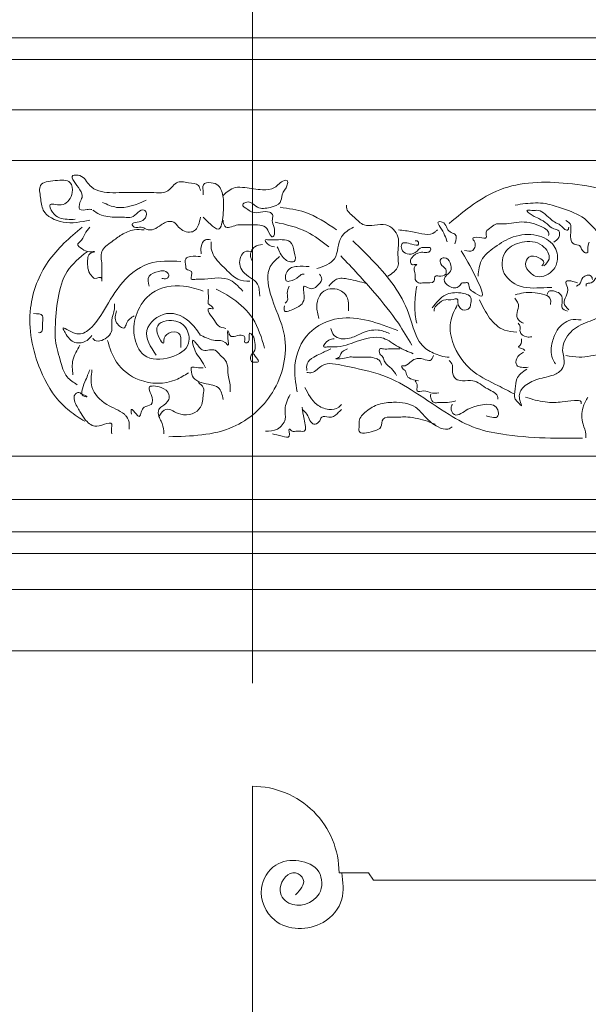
# Model space of a CAD drawing. Extents: x 0 to 286551, y -50 to 581131.
# Tile 182 of 207: x 270679 to 271465, y 560336 to 561700. Entities that reach past the tile are written whole.
import ezdxf

# ---------------------------------------------------------------- set-up
doc = ezdxf.new("R2010")
doc.units = 0
doc.header["$MEASUREMENT"] = 0
doc.layers.add('0.15 GRIJS', color=252, linetype='CONTINUOUS', lineweight=15)

msp = doc.modelspace()

# ---------------------------------------------------------------- linework, layer by layer
at = {"layer": '0.15 GRIJS'}
for points in [[(271000.5, 561727.9), (271000.5, 560781.1)], [(268371.5, 561675.2), (272336.5, 561675.2)], [(268356.5, 561645.2), (272336.5, 561645.2)], [(268346.5, 561575.2), (272336.5, 561575.2)], [(268196.5, 561505.2), (272336.5, 561505.2)], [(268276.1, 561095.6), (272336.5, 561095.6)], [(268276.1, 561035.6), (272336.5, 561035.6)], [(268243.8, 560990.8), (272336.5, 560990.8)], [(268226.5, 560960.7), (272336.5, 560960.7)], [(268226.5, 560910.7), (272336.5, 560910.7)], [(268216.5, 560825.7), (272336.5, 560825.7)]]:
    msp.add_lwpolyline(points, dxfattribs=at)
msp.add_lwpolyline([(271000.5, 560298.2), (271000.5, 560638.2, -0.414214), (271120.5, 560518.2), (271161.2, 560518.2), (271168.2, 560508.2), (271929, 560508.2), (271929, 560528.2), (272029, 560553.2), (272029, 560578.2), (272089, 560578.2, -1), (272584, 560578.2), (272644, 560578.2), (272644, 560553.2), (272744, 560528.2), (272744, 560508.2), (273504.8, 560508.2), (273511.8, 560518.2), (273552.5, 560518.2, -0.414214), (273672.5, 560638.2), (273672.5, 560298.2)], format="xyb", dxfattribs=at)
for points, knots in [([(270928.7, 561463.7), (270928, 561466.2), (270925.9, 561473.7), (270911, 561473.7), (270896.4, 561477.9), (270888.4, 561466.2), (270878.1, 561459), (270860.9, 561461.6), (270842, 561460.4), (270821.3, 561461), (270799.4, 561459.9), (270775, 561465), (270767.4, 561485.2), (270743.9, 561485.5), (270761.8, 561467.7), (270766.4, 561454.8), (270761, 561447.1), (270759.5, 561434.4), (270771.1, 561437.8), (270776.3, 561437.5), (270778.5, 561437.3)], [0, 0, 0, 0, 7.426924, 21.630443, 38.214259, 47.869753, 60.587604, 74.245017, 97.657394, 118.143657, 135.70294, 164.706245, 184.016688, 193.771942, 215.578491, 226.697048, 234.123972, 243.875487, 253.630741, 260.459303, 260.459303, 260.459303, 260.459303]), ([(270775.6, 561422.7), (270763.5, 561420.1), (270741, 561415.2), (270709.2, 561430.7), (270707.9, 561452.9), (270703.3, 561475), (270727.6, 561477.3), (270749.6, 561479.4), (270753.5, 561457.7), (270742, 561442.5), (270729.7, 561443.7), (270717.4, 561445.9), (270725.8, 561426.3), (270740.3, 561423.3), (270751.5, 561423.6), (270755.1, 561423.7)], [0, 0, 0, 0, 37.185044, 69.136825, 87.117892, 103.695293, 125.288591, 145.98239, 159.944672, 180.816534, 191.547256, 198.376106, 209.494738, 232.18322, 242.913941, 242.913941, 242.913941, 242.913941]), ([(270932.6, 561426.6), (270935.6, 561423.5), (270941.3, 561417.6), (270957.1, 561403.7), (270960.6, 561433.9), (270961.4, 561450.6), (270956.3, 561470.6), (270943.8, 561475.4), (270929.6, 561473.5), (270932.8, 561463.2), (270932.6, 561458.8), (270932.6, 561457.8)], [0, 0, 0, 0, 13.793369, 26.511116, 47.174944, 71.553636, 89.482479, 99.988667, 111.111012, 121.837737, 124.763172, 124.763172, 124.763172, 124.763172]), ([(270959.9, 561456.8), (270965.1, 561461.4), (270973.9, 561469.2), (270994.2, 561467.3), (271011.3, 561463.9), (271032.8, 561465.1), (271039.3, 561476.8), (271050.3, 561478.2), (271048.1, 561466.7), (271040.9, 561460.3), (271040.6, 561444.1), (271024.3, 561439.8), (271008.5, 561436.8), (271000, 561447.7), (270991.9, 561448), (270984.2, 561443.1), (270994.4, 561437.4), (271001.2, 561432.1), (271012.5, 561433.3), (271021.8, 561435.4), (271029.7, 561430.5), (271028.1, 561424.6), (271027.9, 561417.7), (271031.7, 561412.2), (271031, 561406.4), (271031.6, 561402.7), (271028.3, 561397.5), (271023, 561405.4), (271020.5, 561414.2), (271003, 561416.9), (270990.8, 561415.4), (270976.2, 561416.4), (270965.1, 561408), (270959.7, 561418.2), (270959.9, 561421.7), (270959.9, 561422.7)], [0, 0, 0, 0, 19.750479, 33.407891, 57.970855, 74.810722, 91.592169, 95.494328, 101.345198, 116.610016, 127.728573, 142.99685, 160.556421, 172.462736, 179.291298, 184.168287, 193.823781, 201.687799, 212.41852, 225.100464, 229.977222, 236.803303, 240.703948, 250.884998, 254.785643, 257.711078, 262.587453, 266.725328, 279.441131, 290.563476, 313.975854, 317.878012, 334.718163, 342.580561, 345.505997, 345.505997, 345.505997, 345.505997]), ([(271717.4, 561454.7), (271713.3, 561454.5), (271704.7, 561454.1), (271696.1, 561443), (271686.2, 561426.8), (271659.2, 561427.7), (271611.2, 561425.2), (271536.6, 561454), (271443.1, 561477.3), (271341.9, 561475.2), (271294.9, 561436.3), (271272.7, 561417.9)], [0, 0, 0, 0, 11.542918, 24.779048, 39.501429, 65.995542, 96.08537, 187.875314, 296.082834, 390.097909, 474.469119, 474.469119, 474.469119, 474.469119]), ([(270793.1, 561447.1), (270799.6, 561444.2), (270819.2, 561435.3), (270839.8, 561444.1), (270853.6, 561450)], [0, 0, 0, 0, 20.670153, 62.786571, 62.786571, 62.786571, 62.786571]), ([(271188.2, 561344.7), (271194.1, 561348.7), (271205.1, 561356.2), (271199.9, 561377.9), (271206.6, 561399.4), (271184.4, 561423), (271157, 561409.5), (271142.1, 561427), (271130.3, 561435.3), (271130.6, 561442.2), (271130.6, 561443.2)], [0, 0, 0, 0, 19.310581, 35.887982, 60.266673, 83.715195, 113.956422, 131.322578, 148.687041, 151.612476, 151.612476, 151.612476, 151.612476]), ([(271494.7, 561391.9), (271489.2, 561396.3), (271476.9, 561406.4), (271459.9, 561428.3), (271432.5, 561437.7), (271405.5, 561447.2), (271382.9, 561446.2), (271369, 561444.1), (271364.3, 561443.3)], [0, 0, 0, 0, 21.320193, 47.792728, 80.995352, 105.334344, 133.41826, 147.602672, 147.602672, 147.602672, 147.602672]), ([(270779.5, 561436.4), (270782.6, 561434.2), (270792.4, 561427.6), (270806, 561426.6), (270817.5, 561426.6), (270824.3, 561426.9), (270836.9, 561423.8), (270846.2, 561441.1), (270855.9, 561432), (270851.1, 561421.8), (270843.1, 561420), (270831.8, 561418.4), (270838.4, 561410.2), (270846.4, 561414.9), (270854.3, 561408.5), (270865.1, 561409), (270873.1, 561415.3), (270881.3, 561420.8), (270892.4, 561421.6), (270899.6, 561409.7), (270912.1, 561403.7), (270922.8, 561408.7), (270926.5, 561416.9), (270927.9, 561423), (270928.7, 561426.6)], [0, 0, 0, 0, 11.375309, 35.110682, 39.012841, 45.841403, 55.596657, 75.682238, 79.820113, 90.001267, 100.507455, 107.936544, 112.81292, 122.568173, 129.996998, 140.727719, 152.103028, 159.967295, 170.698017, 180.35317, 199.192859, 205.736321, 213.599031, 224.717588, 224.717588, 224.717588, 224.717588]), ([(271117, 561409.1), (271102.9, 561418.6), (271079, 561434.8), (271050.6, 561438.7), (271038.9, 561440.3)], [0, 0, 0, 0, 50.213655, 85.032385, 85.032385, 85.032385, 85.032385]), ([(271417.8, 561391.9), (271420.4, 561393.7), (271425.6, 561397.3), (271426.7, 561409.1), (271415.6, 561410.1), (271408.4, 561418), (271397.6, 561424.8), (271389, 561427.8), (271376.2, 561437.4), (271388.9, 561435.4), (271400.6, 561437.9), (271411.2, 561424.7), (271421.3, 561418.4), (271427.9, 561415.4), (271430.8, 561410.9), (271437.1, 561407), (271438.1, 561410.8), (271438.5, 561412.6)], [0, 0, 0, 0, 9.454476, 18.811981, 26.013381, 37.515899, 51.05363, 61.51921, 71.457826, 78.144486, 87.505984, 110.51102, 119.228414, 124.618628, 131.236795, 136.328982, 140.813127, 140.813127, 140.813127, 140.813127]), ([(271106.3, 561385.6), (271096.5, 561393.2), (271074.5, 561410.2), (271047.3, 561416.4), (271032.1, 561419.8)], [0, 0, 0, 0, 36.522353, 82.494809, 82.494809, 82.494809, 82.494809]), ([(271270.1, 561392.5), (271268, 561398.6), (271265.3, 561406.7), (271254.7, 561420.9), (271269.7, 561420.2), (271269, 561405.6), (271284.8, 561403.9), (271282.4, 561395.2), (271280.9, 561389.5)], [0, 0, 0, 0, 22.682931, 30.109676, 35.962771, 53.327233, 60.756058, 74.408023, 74.408023, 74.408023, 74.408023]), ([(271294.1, 561380.5), (271298.3, 561379.5), (271307.6, 561377.3), (271310.8, 561391.3), (271302.8, 561398.4), (271315.4, 561399.5), (271326.4, 561395.6), (271322.2, 561407.9), (271331.1, 561412), (271337.2, 561418.3), (271352.5, 561415.9), (271372.9, 561422.9), (271395.3, 561416.6), (271407.2, 561410.1), (271411.2, 561405.7), (271410.7, 561402.9), (271410.5, 561401.2)], [0, 0, 0, 0, 11.367409, 24.885043, 28.22756, 37.801128, 47.162337, 54.514607, 63.96922, 72.686509, 79.37317, 107.584054, 136.452131, 145.16942, 148.511936, 153.190689, 153.190689, 153.190689, 153.190689]), ([(271466.6, 561391.9), (271465.4, 561389), (271463.6, 561384.8), (271466, 561376.8), (271456, 561377.4), (271456.1, 561389), (271444.6, 561387.7), (271439.9, 561397.6), (271441.4, 561405), (271441.1, 561411.2), (271442.1, 561417.2), (271437.5, 561420), (271434.5, 561421.9)], [0, 0, 0, 0, 9.570338, 14.249091, 18.929551, 30.430609, 38.054346, 46.770316, 58.133056, 60.806768, 65.48552, 74.939996, 74.939996, 74.939996, 74.939996]), ([(270764.8, 561413), (270747.8, 561398.2), (270713.2, 561368.3), (270685.5, 561295.3), (270699.8, 561223), (270728.7, 561172.7), (270754.1, 561152.9), (270765.1, 561146), (270768.7, 561143.8)], [0, 0, 0, 0, 66.900827, 135.726046, 222.618891, 279.166652, 305.519743, 318.237594, 318.237594, 318.237594, 318.237594]), ([(270775.6, 561413), (270773.1, 561409.8), (270767.9, 561403.3), (270765, 561394.3), (270756.4, 561388.6), (270766.8, 561381.3), (270772, 561378.2), (270786.5, 561379.4), (270773.5, 561376.7), (270772.4, 561367.9), (270772.1, 561358.6), (270774.2, 561349.8), (270778.4, 561344.8), (270783, 561339.3), (270793.3, 561346.8), (270792, 561335.9), (270792.2, 561343.1), (270792, 561349.2), (270792.9, 561362.6), (270788.6, 561380.7), (270805.7, 561392.1), (270819.4, 561403.1), (270835.2, 561410.1), (270846.1, 561409.4), (270850.7, 561409.1)], [0, 0, 0, 0, 11.904676, 24.620325, 28.758403, 37.750293, 49.167906, 55.996756, 63.425845, 70.85277, 81.579301, 91.760454, 96.636985, 101.513973, 111.269227, 115.169677, 118.095112, 124.920998, 138.573159, 156.125769, 175.436213, 192.21766, 211.057279, 224.714691, 224.714691, 224.714691, 224.714691]), ([(271140.4, 561413), (271133.9, 561409.1), (271117.8, 561399.5), (271120.4, 561365.5), (271099.5, 561358.6), (271089.7, 561355.4)], [0, 0, 0, 0, 21.480203, 53.244827, 81.194017, 81.194017, 81.194017, 81.194017]), ([(271202.8, 561409.1), (271209.1, 561408.3), (271225.4, 561406.4), (271247.4, 561399.2), (271255.5, 561408), (271256.5, 561409.1)], [0, 0, 0, 0, 19.72861, 50.945306, 55.083384, 55.083384, 55.083384, 55.083384]), ([(271401.1, 561359.1), (271402.4, 561360.7), (271405.9, 561365.1), (271395.4, 561372.4), (271382.9, 561374.4), (271375.9, 561360.2), (271383.5, 561350.7), (271392.4, 561343.5), (271404.6, 561344.2), (271416.7, 561351.4), (271425.2, 561367.3), (271419.7, 561391.1), (271392.8, 561404.5), (271361.8, 561401.9), (271336.9, 561386.3), (271315.2, 561369.3), (271313.6, 561352.6), (271312.8, 561345.1)], [0, 0, 0, 0, 5.389411, 14.843684, 28.901544, 39.36462, 53.129125, 61.290139, 73.325897, 86.512772, 102.359613, 124.254517, 151.544263, 184.369944, 213.398262, 239.870863, 261.765705, 261.765705, 261.765705, 261.765705]), ([(270929.7, 561375.9), (270929.4, 561379), (270928.7, 561385.9), (270933.4, 561396.8), (270939.9, 561395.8), (270942.4, 561395.4)], [0, 0, 0, 0, 9.751321, 21.124717, 27.953279, 27.953279, 27.953279, 27.953279]), ([(270997, 561337.9), (270991.2, 561338.2), (270978, 561339.1), (270962.9, 561356.3), (270947.2, 561369.3), (270943, 561384.2), (270943.3, 561390.2), (270943.3, 561392.5)], [0, 0, 0, 0, 16.839867, 38.320292, 65.295814, 76.414446, 83.240527, 83.240527, 83.240527, 83.240527]), ([(271000.9, 561365.2), (270999.6, 561367.4), (270995.9, 561373.9), (271001.7, 561387.2), (271010.7, 561388.2), (271014.6, 561388.6)], [0, 0, 0, 0, 7.427038, 22.280821, 33.403444, 33.403444, 33.403444, 33.403444]), ([(271035, 561385.6), (271037.6, 561379.5), (271041.3, 561370.8), (271050.8, 561364.7), (271062.5, 561363.8), (271057.8, 561380.2), (271055.6, 561393.5), (271037.8, 561396.5), (271028.7, 561394.3), (271016.3, 561396.1), (271022.7, 561386.5), (271027.9, 561386), (271031.1, 561385.6)], [0, 0, 0, 0, 19.234739, 27.098854, 33.927704, 47.579864, 62.433761, 73.556105, 94.04208, 96.968771, 103.510805, 114.016994, 114.016994, 114.016994, 114.016994]), ([(271139.6, 561393.9), (271149.8, 561384), (271180.2, 561354.5), (271217.7, 561307.2), (271227.7, 561247.8), (271255.7, 561236.3), (271267, 561232.7), (271271.8, 561232.8), (271272.7, 561232.8)], [0, 0, 0, 0, 42.544837, 126.90349, 181.018918, 201.949906, 213.627197, 216.302034, 216.302034, 216.302034, 216.302034]), ([(271289.4, 561379.8), (271295.4, 561370.1), (271305.1, 561354.4), (271325.4, 561309.6), (271307.2, 561322.7), (271299.4, 561327.5), (271300.9, 561337.2), (271294.7, 561335.4), (271289.9, 561336.3), (271286, 561327.2), (271272.6, 561329), (271264.4, 561338.2), (271268.4, 561346.8), (271280.1, 561352), (271272, 561373.4), (271259.8, 561368.9), (271260.6, 561359.6), (271268.9, 561356.6), (271269.2, 561345.4), (271260.6, 561344.4), (271252.3, 561346.4), (271253.6, 561333.2), (271239.7, 561336.9), (271230.8, 561334.3), (271224.5, 561340.2), (271227.5, 561348.9), (271221.2, 561356.4), (271229.1, 561361.4), (271224.5, 561361), (271220.7, 561359.9), (271218.4, 561366.1), (271222.5, 561373), (271230.4, 561378.7), (271238.2, 561377.8), (271242.9, 561377.8), (271247.4, 561378.6), (271247.7, 561385.8), (271241.1, 561383.7), (271233.6, 561386.2), (271226.7, 561376.4), (271214.7, 561374), (271206.4, 561380.7), (271206.2, 561393.4), (271218.7, 561390), (271232.5, 561385.8), (271229.6, 561394.6), (271226.9, 561394), (271225.9, 561393.9)], [0, 0, 0, 0, 42.78684, 69.229596, 82.996773, 89.61494, 97.236122, 101.91687, 104.591419, 111.209586, 125.251256, 136.752314, 141.843112, 151.297588, 171.932986, 177.025174, 183.709161, 193.647479, 200.331467, 210.066965, 214.747714, 221.726394, 236.020598, 243.375895, 249.993859, 256.677846, 268.709063, 271.545372, 273.551284, 278.232032, 283.32283, 288.41345, 301.951181, 309.306479, 311.312678, 316.404601, 321.083354, 325.095177, 332.450475, 343.952993, 355.495911, 365.434527, 372.118515, 386.160473, 395.521682, 400.612301, 403.28685, 403.28685, 403.28685, 403.28685]), ([(271403.8, 561359.1), (271406.9, 561362), (271415.7, 561370.1), (271400.9, 561393.3), (271374.8, 561394.1), (271347.9, 561382.8), (271342.4, 561349), (271372.2, 561325.4), (271398.2, 561329.2), (271412.9, 561329), (271415.1, 561329)], [0, 0, 0, 0, 11.902392, 32.82824, 61.298974, 85.526207, 113.986659, 145.691321, 183.190099, 189.87676, 189.87676, 189.87676, 189.87676]), ([(270771.7, 561378.8), (270761.4, 561370.5), (270740.8, 561353.7), (270730.2, 561313.6), (270728, 561282.8), (270727.1, 561253.6), (270734.2, 561231.2), (270740.6, 561205.6), (270753, 561197.7), (270758, 561194.5)], [0, 0, 0, 0, 38.621431, 77.78695, 118.928487, 132.580453, 164.523447, 189.878682, 207.244958, 207.244958, 207.244958, 207.244958]), ([(271010.7, 561317.4), (271010.5, 561323.4), (271010.1, 561339.2), (270984.8, 561346.6), (270980.9, 561368.7), (270990, 561380.8), (270997.1, 561379.5), (271000.9, 561378.8)], [0, 0, 0, 0, 16.833768, 43.810968, 64.497055, 73.488945, 84.219666, 84.219666, 84.219666, 84.219666]), ([(270901.4, 561365.2), (270886.3, 561365.9), (270853.6, 561367.5), (270815.1, 561334.4), (270796.2, 561297.2), (270777.4, 561270.8), (270757.2, 561260.6), (270734.7, 561278.2), (270744.2, 561261.7), (270752.4, 561250.2), (270770.8, 561253.4), (270776.4, 561260.3), (270778.5, 561262.8)], [0, 0, 0, 0, 43.996009, 95.49772, 139.329889, 171.173189, 189.160742, 207.094388, 213.636292, 232.946939, 249.78709, 259.44238, 259.44238, 259.44238, 259.44238]), ([(271038, 561372), (271033.1, 561367.8), (271018.5, 561355.1), (271025.3, 561310.7), (271054.4, 561259.5), (271036.9, 561181.1), (270971.3, 561124.8), (270915.6, 561123.2), (270884.8, 561122.4)], [0, 0, 0, 0, 18.633319, 55.688766, 117.36476, 198.073737, 270.651176, 360.467557, 360.467557, 360.467557, 360.467557]), ([(270987.2, 561324.2), (270980.9, 561331.1), (270965.8, 561347.7), (270938.7, 561339.6), (270923.4, 561341.3), (270912.1, 561338.4), (270920.5, 561353.7), (270908.5, 561352.6), (270908.3, 561360.8), (270905.4, 561369.6), (270917.6, 561373), (270924.4, 561372.4), (270928.7, 561372)], [0, 0, 0, 0, 26.353213, 63.423291, 70.251853, 77.080415, 87.806946, 95.236035, 99.256802, 109.983333, 117.412422, 131.069547, 131.069547, 131.069547, 131.069547]), ([(271122.9, 561373.1), (271138.8, 561356.2), (271166.7, 561326.3), (271200, 561285.1), (271215.2, 561259.6), (271221.2, 561249.5)], [0, 0, 0, 0, 69.567741, 122.922413, 158.35138, 158.35138, 158.35138, 158.35138]), ([(271380.4, 561216.1), (271374.5, 561212.1), (271364.3, 561205.3), (271365.1, 561189), (271361.9, 561175.8), (271368.1, 561170.5), (271375, 561162.2), (271368.3, 561176.9), (271371.7, 561190), (271390.9, 561202.2), (271410.3, 561205.2), (271427, 561211.5), (271434.4, 561226.1), (271426, 561245.1), (271439.5, 561270), (271463.6, 561282), (271492.6, 561290.7), (271498.1, 561320), (271498.1, 561341.5), (271507.8, 561352.5), (271516.7, 561354.2), (271516.9, 561362.8), (271507.4, 561364.2), (271497, 561364.1), (271493.4, 561355.1), (271489.1, 561348.6), (271482.2, 561351), (271479.7, 561345.7), (271474.7, 561341.6), (271472.1, 561334.3), (271462, 561335.6), (271462.5, 561332), (271462.6, 561331)], [0, 0, 0, 0, 19.387399, 33.566497, 47.602949, 53.76637, 60.384537, 67.363113, 83.52957, 104.125486, 128.464478, 144.314537, 154.777612, 173.600007, 201.426799, 228.716545, 255.031149, 284.623809, 308.481576, 317.936052, 326.653341, 331.332093, 338.533493, 350.73515, 359.45112, 366.069287, 370.749748, 377.367915, 380.204224, 390.604182, 397.585041, 400.258559, 400.258559, 400.258559, 400.258559]), ([(270857.5, 561331), (270856.5, 561336.2), (270854.4, 561347), (270869.5, 561351.1), (270880.5, 561353.9), (270886.7, 561345.5), (270881.2, 561340.5), (270877.4, 561341.3), (270875.1, 561341.8)], [0, 0, 0, 0, 13.651966, 28.920243, 38.675496, 46.538064, 50.675939, 57.504789, 57.504789, 57.504789, 57.504789]), ([(271078.9, 561358.3), (271073.5, 561358.6), (271063, 561359.1), (271047.1, 561355.7), (271044.6, 561337.2), (271056.1, 561338.2), (271062.8, 561341.7), (271068.4, 561348), (271071.1, 561347.7), (271072.1, 561347.6)], [0, 0, 0, 0, 16.584103, 31.852123, 45.504089, 48.430492, 63.698682, 68.575671, 71.502074, 71.502074, 71.502074, 71.502074]), ([(271044.8, 561303.7), (271044.4, 561301), (271043.2, 561292.6), (271059.3, 561300.3), (271070, 561305.2), (271073.7, 561316.9), (271068.4, 561335), (271078.8, 561327.2), (271085.5, 561327.2), (271091.3, 561332.6), (271098.8, 561339.3), (271095, 561345.3), (271093.6, 561347.6)], [0, 0, 0, 0, 6.82608, 20.793295, 33.511146, 44.629703, 58.281669, 65.710758, 72.53932, 77.416308, 89.320984, 96.74773, 96.74773, 96.74773, 96.74773]), ([(271106.3, 561331), (271109.5, 561335), (271116.5, 561343.6), (271137, 561340.5), (271150.1, 561337), (271158, 561334.9)], [0, 0, 0, 0, 14.49967, 31.083773, 56.16392, 56.16392, 56.16392, 56.16392]), ([(271450.6, 561335.7), (271448.6, 561336.4), (271443.8, 561338), (271431.2, 561340.1), (271438.7, 561327.1), (271435.2, 561318), (271429.6, 561306.7), (271435.4, 561301.2), (271438.5, 561298.3)], [0, 0, 0, 0, 6.980859, 16.342356, 25.260172, 37.457508, 47.189915, 58.690972, 58.690972, 58.690972, 58.690972]), ([(271471.3, 561340.4), (271470.9, 561342.2), (271469.4, 561348.1), (271455.3, 561344.9), (271455.5, 561333.9), (271450.3, 561331.8), (271448.6, 561331)], [0, 0, 0, 0, 5.090798, 16.633716, 27.096662, 32.487126, 32.487126, 32.487126, 32.487126]), ([(270932.6, 561324.2), (270923.7, 561327.1), (270900.5, 561334.5), (270861.2, 561327.9), (270838.7, 561295.5), (270834, 561263.4), (270848.3, 561228.1), (270886.5, 561228.6), (270916.5, 561246.6), (270910.8, 561276.1), (270889.6, 561286.7), (270858, 561277.7), (270878.8, 561246.3), (270877.5, 561259.5), (270884.1, 561267.5), (270898, 561269), (270902, 561259.7), (270901.2, 561253), (270901.3, 561248.5), (270901.4, 561246.2)], [0, 0, 0, 0, 28.154561, 73.123204, 107.25809, 138.705705, 169.235039, 206.420083, 237.647341, 259.452594, 281.264332, 305.882549, 325.117289, 328.042724, 339.9474, 353.604812, 360.146846, 366.972926, 373.799006, 373.799006, 373.799006, 373.799006]), ([(270963.8, 561272.5), (270959.9, 561273.3), (270951.8, 561274.9), (270946.8, 561287.3), (270940, 561292.7), (270938.5, 561302.1), (270949.2, 561297.5), (270943.3, 561304.6), (270938.7, 561305.8), (270940.2, 561314.4), (270939.4, 561320.6), (270939.4, 561326.2), (270939.4, 561327.1)], [0, 0, 0, 0, 11.41768, 23.322356, 36.038159, 38.963594, 45.792444, 50.668975, 55.545963, 59.446414, 73.09838, 76.023815, 76.023815, 76.023815, 76.023815]), ([(271017.5, 561245.2), (271013.2, 561259.6), (271005.1, 561286.4), (270977.4, 561312.6), (270958.1, 561322.9), (270950.2, 561327.1)], [0, 0, 0, 0, 44.186247, 82.807541, 109.909489, 109.909489, 109.909489, 109.909489]), ([(271051.6, 561331), (271050.2, 561327.9), (271047.1, 561321.5), (271051, 561311.8), (271046.9, 561308.5), (271045.8, 561307.6)], [0, 0, 0, 0, 10.180967, 20.907692, 25.045771, 25.045771, 25.045771, 25.045771]), ([(271092.6, 561286.2), (271091, 561291.9), (271087.5, 561304.9), (271096.6, 561329), (271120.7, 561328.4), (271132.5, 561316.8), (271133.7, 561306), (271133.6, 561299.2), (271133.6, 561296.9)], [0, 0, 0, 0, 17.794887, 40.477642, 64.865775, 74.520928, 88.48308, 95.30916, 95.30916, 95.30916, 95.30916]), ([(271227.9, 561331), (271227.2, 561325.7), (271225.3, 561312.7), (271224.9, 561295.2), (271227.1, 561283.6), (271227.9, 561279.6)], [0, 0, 0, 0, 16.166614, 39.56057, 51.758051, 51.758051, 51.758051, 51.758051]), ([(271249.3, 561301), (271255, 561308.1), (271265.3, 561321.1), (271285.9, 561323.1), (271304.4, 561318.6), (271302.8, 561307.7), (271301.9, 561299.4), (271291.5, 561296.2), (271286.4, 561303), (271284.3, 561307.9), (271285.5, 561315.2), (271275.2, 561311.2), (271266.3, 561313.6), (271257.5, 561307), (271251.8, 561300.6), (271251.9, 561297), (271252, 561296.3)], [0, 0, 0, 0, 26.004237, 46.904556, 62.456156, 69.80862, 76.787196, 86.522695, 93.140862, 100.119355, 102.793067, 112.154276, 119.509574, 132.696299, 141.412105, 143.417341, 143.417341, 143.417341, 143.417341]), ([(271364.3, 561319), (271368.1, 561320.1), (271377.2, 561322.6), (271392.9, 561322), (271414.5, 561318.6), (271413.4, 561308), (271413.1, 561305.6)], [0, 0, 0, 0, 11.677572, 27.725441, 51.079358, 57.76354, 57.76354, 57.76354, 57.76354]), ([(271408.4, 561319.7), (271409, 561321.2), (271410.6, 561326), (271419.9, 561324), (271429.4, 561320), (271429.8, 561309.6), (271427.8, 561299.6), (271433.4, 561297.5), (271436.5, 561296.3)], [0, 0, 0, 0, 4.484145, 13.845642, 22.222995, 34.420331, 41.104318, 49.821607, 49.821607, 49.821607, 49.821607]), ([(271314.8, 561312.3), (271318.9, 561303.6), (271326.7, 561286.8), (271345.8, 561269), (271360.6, 561267.9), (271366.3, 561267.5)], [0, 0, 0, 0, 29.022498, 55.647649, 72.576628, 72.576628, 72.576628, 72.576628]), ([(271363.6, 561314.3), (271366.4, 561310.6), (271371.6, 561303.4), (271364.1, 561292.1), (271369.3, 561282.6), (271374.1, 561280.3), (271375.7, 561279.6)], [0, 0, 0, 0, 12.558972, 24.232236, 34.695182, 40.085742, 40.085742, 40.085742, 40.085742]), ([(270779.5, 561258.9), (270780.4, 561257.8), (270783.4, 561254.1), (270796.1, 561255.7), (270808.5, 561267.2), (270803.9, 561284.7), (270810.2, 561296.4), (270809.8, 561304.4), (270809.7, 561306.7)], [0, 0, 0, 0, 4.138078, 13.893332, 33.203775, 46.855935, 63.88641, 70.71249, 70.71249, 70.71249, 70.71249]), ([(270812.6, 561296.9), (270811, 561291.4), (270808, 561281.8), (270823.6, 561269.3), (270826.7, 561283.3), (270832.8, 561287.3), (270837, 561290.1)], [0, 0, 0, 0, 16.577401, 29.295253, 35.837286, 51.009855, 51.009855, 51.009855, 51.009855]), ([(270928.7, 561262.8), (270924.9, 561268.5), (270914.3, 561284.4), (270882.2, 561301.7), (270844.5, 561269.9), (270859.6, 561247), (270867.3, 561235.5)], [0, 0, 0, 0, 20.871862, 57.643415, 93.61316, 130.023178, 130.023178, 130.023178, 130.023178]), ([(271284.1, 561305), (271280.6, 561298.2), (271272.3, 561282.4), (271276.3, 561245.9), (271301.8, 561211.8), (271337, 561195.2), (271355.9, 561185.4), (271363.6, 561181.3)], [0, 0, 0, 0, 22.469922, 52.614874, 104.369865, 142.102749, 168.417353, 168.417353, 168.417353, 168.417353]), ([(270697.5, 561293), (270703, 561292.9), (270712.7, 561292.8), (270709, 561279.3), (270711.5, 561266.1), (270705.4, 561266.6), (270704.3, 561266.7)], [0, 0, 0, 0, 13.014707, 22.766028, 36.728309, 39.655001, 39.655001, 39.655001, 39.655001]), ([(271062.4, 561184.8), (271060.3, 561197.1), (271055.7, 561225.3), (271074.1, 561269.5), (271118.1, 561290.2), (271162.1, 561284.7), (271188.4, 561274.7), (271201.9, 561269.6)], [0, 0, 0, 0, 37.170822, 85.194236, 130.998723, 172.074978, 215.261575, 215.261575, 215.261575, 215.261575]), ([(271368.3, 561279.6), (271369.5, 561278.1), (271372.1, 561274.7), (271369.1, 561266), (271378.8, 561260), (271384.9, 561260.6), (271387.1, 561260.9)], [0, 0, 0, 0, 5.389243, 12.07323, 23.976632, 30.663292, 30.663292, 30.663292, 30.663292]), ([(271455.3, 561284.2), (271450.5, 561284.7), (271437.8, 561286.1), (271421.9, 561272.5), (271414.6, 561252.7), (271412.6, 561234.9), (271418.3, 561225.8), (271419.8, 561223.4)], [0, 0, 0, 0, 14.041958, 37.441764, 54.821268, 78.215224, 86.591128, 86.591128, 86.591128, 86.591128]), ([(270929.7, 561262.8), (270936, 561259.6), (270946.6, 561254.2), (270960.7, 561257), (270968.6, 561245.7), (270966.3, 561259.2), (270966, 561274.8), (270970.1, 561255.1), (270983.3, 561266.6), (270991.9, 561259.6), (270987.7, 561252.4), (270999.2, 561252.3), (270993.2, 561269.6), (271003.4, 561261.2), (271003.4, 561253.1), (271006.1, 561241.2), (270995.9, 561235.2), (270999.2, 561225), (271004.1, 561225.9), (271012.5, 561224.7), (271006, 561232.4), (271000.9, 561238.4)], [0, 0, 0, 0, 20.670153, 34.637368, 40.154784, 49.906299, 60.63283, 68.059689, 85.618972, 89.757051, 96.583131, 100.48529, 113.495628, 118.372617, 128.55377, 139.280301, 150.653549, 158.080408, 161.006811, 164.90897, 179.307908, 179.307908, 179.307908, 179.307908]), ([(271190.5, 561265.5), (271185.2, 561267.6), (271172.4, 561272.6), (271152.3, 561267.2), (271134.9, 561256.6), (271113.8, 561258.1), (271110.1, 561268.8), (271108.9, 561272.2)], [0, 0, 0, 0, 16.716006, 40.582278, 57.966536, 79.736387, 90.199333, 90.199333, 90.199333, 90.199333]), ([(270799.9, 561256), (270803.3, 561245.3), (270810.6, 561221.9), (270845.5, 561195.2), (270886.4, 561194.8), (270906.4, 561207.5), (270912.1, 561211.1)], [0, 0, 0, 0, 32.781799, 72.389913, 123.117115, 143.202697, 143.202697, 143.202697, 143.202697]), ([(270935.5, 561217.9), (270933.7, 561221.8), (270930, 561229.4), (270921.7, 561237.1), (270914.8, 561260.8), (270925, 561249.8), (270930.9, 561238), (270948.7, 561246.4), (270955.6, 561234.8), (270964.9, 561228.5), (270966.9, 561218.7), (270966.5, 561207.1), (270970.3, 561197.2), (270969.8, 561188), (270969.7, 561184.8)], [0, 0, 0, 0, 12.219849, 24.124366, 42.105495, 46.243573, 61.416142, 77.999958, 87.655451, 97.310604, 111.509489, 114.434924, 132.229858, 141.981179, 141.981179, 141.981179, 141.981179]), ([(271223.2, 561237.5), (271216.2, 561240.2), (271201.7, 561245.7), (271178.9, 561265.2), (271151.1, 561256.8), (271129.8, 561248.9), (271117.7, 561246.7), (271108.8, 561246.8), (271104.5, 561247), (271095.4, 561245.6), (271105.4, 561257.5), (271111.2, 561258), (271113.6, 561258.2)], [0, 0, 0, 0, 22.742616, 46.709797, 84.446094, 99.247017, 116.175996, 120.856457, 125.537205, 130.217954, 141.71917, 149.342907, 149.342907, 149.342907, 149.342907]), ([(271373, 561258.2), (271373.1, 561255.2), (271373.3, 561251.1), (271367.4, 561246.2), (271374, 561244.9), (271376.4, 561243.1), (271377.7, 561242.1)], [0, 0, 0, 0, 8.917815, 12.260332, 16.745555, 22.135865, 22.135865, 22.135865, 22.135865]), ([(270761.9, 561249.1), (270757.8, 561242.5), (270750, 561229.9), (270751.4, 561215.2), (270752.1, 561208.2)], [0, 0, 0, 0, 22.682755, 43.160801, 43.160801, 43.160801, 43.160801]), ([(271076.1, 561214.1), (271075.7, 561217.3), (271074.5, 561225.2), (271084.7, 561232.9), (271096.3, 561238.1), (271104.2, 561241.9), (271108.9, 561244.1)], [0, 0, 0, 0, 9.357699, 22.59417, 33.059492, 48.611092, 48.611092, 48.611092, 48.611092]), ([(271132.3, 561244.1), (271128.3, 561242.5), (271122.4, 561240.3), (271122.3, 561232.1), (271112, 561230.2), (271127.3, 561230.3), (271133.1, 561233.3), (271141.5, 561232.7), (271147.7, 561232.8), (271154.6, 561232.7), (271162.5, 561233.2), (271170.4, 561231.5), (271177.6, 561228.3), (271178.5, 561223.9), (271179.1, 561221.4)], [0, 0, 0, 0, 11.502753, 16.593372, 21.685295, 30.377867, 39.951435, 47.306733, 53.993393, 58.673854, 68.035063, 77.608913, 82.999223, 90.19856, 90.19856, 90.19856, 90.19856]), ([(271204.5, 561244.1), (271202.3, 561244.1), (271197.8, 561244.1), (271190.1, 561244.3), (271183.8, 561243.5), (271175.4, 561245.5), (271176.2, 561236.5), (271182.1, 561233.2), (271183.4, 561223.4), (271193.7, 561217.9), (271197.9, 561210.7), (271199.8, 561207.4)], [0, 0, 0, 0, 6.68666, 13.373321, 22.73453, 27.415279, 34.099266, 40.262687, 47.462097, 60.698227, 72.199443, 72.199443, 72.199443, 72.199443]), ([(271375.7, 561239.5), (271372, 561237.2), (271365.5, 561233.3), (271364.2, 561220.5), (271374, 561218.2), (271379.3, 561218.5), (271382.4, 561218.7)], [0, 0, 0, 0, 12.772425, 22.130124, 29.331452, 38.692661, 38.692661, 38.692661, 38.692661]), ([(271434.5, 561234.8), (271440.5, 561233.8), (271457.5, 561231.1), (271478.5, 561236.5), (271493.4, 561238.8), (271497.4, 561239.5)], [0, 0, 0, 0, 18.165065, 51.261819, 63.46376, 63.46376, 63.46376, 63.46376]), ([(271076.1, 561211.4), (271078.4, 561211.2), (271086.5, 561210.4), (271099.3, 561227.6), (271137.2, 561218), (271180.2, 561211), (271228.2, 561183.6), (271268, 561154.9), (271309.8, 561132.2), (271358.2, 561123.4), (271407.5, 561119.9), (271442.5, 561120.3), (271457.3, 561120.5)], [0, 0, 0, 0, 6.68666, 23.560993, 54.319458, 109.457543, 159.998171, 215.999737, 257.861198, 301.013859, 362.041781, 406.173278, 406.173278, 406.173278, 406.173278]), ([(271230.6, 561200), (271227.5, 561200.5), (271221.7, 561201.3), (271213.2, 561205.7), (271213.5, 561214.9), (271207.3, 561216.5), (271206.7, 561221.3), (271212.8, 561219.6), (271217.9, 561225.4), (271226.4, 561231.4), (271236.5, 561231.3), (271247.2, 561225.5), (271250, 561231.9), (271251.3, 561234.8)], [0, 0, 0, 0, 9.573568, 17.734694, 25.558317, 32.176621, 34.181856, 36.187768, 46.653348, 55.370637, 66.737758, 76.311326, 84.471295, 84.471295, 84.471295, 84.471295]), ([(271272.7, 561228.1), (271274.7, 561226), (271279, 561221.5), (271276.1, 561211.7), (271280.9, 561201.4), (271293, 561199.3), (271309.3, 561202.2), (271322.8, 561188.6), (271340.5, 561182.3), (271340.3, 561175.3), (271340.2, 561174.6)], [0, 0, 0, 0, 8.159804, 17.517309, 27.980384, 37.715936, 51.757894, 75.39658, 93.887623, 95.892858, 95.892858, 95.892858, 95.892858]), ([(270775.6, 561215), (270773.6, 561210.2), (270769.4, 561200.1), (270760.2, 561177.7), (270774.3, 561177.8), (270764.1, 561180.8), (270760, 561185.4), (270750.7, 561177.9), (270756.6, 561166.5), (270762.7, 561156.2), (270768.6, 561145.4), (270781.8, 561134.2), (270793, 561139.4), (270806.5, 561142.8), (270805.4, 561134), (270805.6, 561129.7), (270805.8, 561126.3)], [0, 0, 0, 0, 17.928734, 38.40678, 41.333471, 47.87719, 55.306014, 60.183002, 77.01677, 84.879481, 97.59513, 114.376577, 128.34351, 138.098763, 141.024198, 151.750729, 151.750729, 151.750729, 151.750729]), ([(270778.5, 561215), (270777.5, 561207), (270775.1, 561188), (270796.9, 561165.3), (270817.6, 561159.1), (270828.2, 561149.1), (270830.3, 561142.7), (270830.2, 561136.7), (270830.2, 561134.4), (270830.2, 561133.1)], [0, 0, 0, 0, 23.403481, 55.246632, 83.195822, 87.3339, 98.748244, 101.673679, 105.574129, 105.574129, 105.574129, 105.574129]), ([(270959.9, 561174), (270958.7, 561180.6), (270956.8, 561190.9), (270942, 561195.2), (270930.2, 561196.4), (270917.5, 561202.9), (270916.4, 561211.8), (270915.3, 561220.9), (270923.8, 561217.6), (270929, 561218), (270931.3, 561217.9), (270932.6, 561217.9)], [0, 0, 0, 0, 17.929023, 28.435139, 42.402354, 55.120205, 66.238762, 69.164197, 78.919451, 81.845854, 85.748013, 85.748013, 85.748013, 85.748013]), ([(271258.7, 561183.3), (271254.7, 561182.8), (271247.4, 561182), (271239.1, 561187.8), (271226.5, 561183), (271229.7, 561193.7), (271227.2, 561197.8), (271225.9, 561200)], [0, 0, 0, 0, 11.367409, 21.102961, 30.46417, 37.148158, 44.971781, 44.971781, 44.971781, 44.971781]), ([(270833.1, 561153.6), (270832.8, 561156.7), (270831.9, 561164.2), (270838.6, 561154.7), (270844.7, 561148.6), (270846.9, 561157.6), (270849.9, 561165.1), (270864.2, 561165.3), (270861.8, 561179.8), (270853.3, 561194.6), (270875.4, 561192.1), (270885.3, 561184.1), (270885.6, 561171), (270877.2, 561166.1), (270869.4, 561159.8), (270870.5, 561151), (270875.2, 561142), (270878.2, 561133.6), (270878, 561127.6), (270878, 561126.3)], [0, 0, 0, 0, 6.825886, 16.481039, 21.358027, 27.900061, 35.762602, 46.268791, 59.920757, 70.101993, 86.685809, 101.185479, 108.011559, 121.80479, 127.322002, 137.073323, 144.500248, 158.698945, 162.59959, 162.59959, 162.59959, 162.59959]), ([(270871.2, 561150.6), (270874.2, 561155), (270882.1, 561166.1), (270902.9, 561147.2), (270931.4, 561158.2), (270931.8, 561177.9), (270934.4, 561191.3), (270928.6, 561195.4), (270925.8, 561197.4)], [0, 0, 0, 0, 13.793231, 35.386468, 64.389436, 82.370565, 92.122081, 101.777233, 101.777233, 101.777233, 101.777233]), ([(271073.1, 561190.6), (271077.7, 561181.8), (271085.1, 561167.6), (271104.5, 561159), (271118.3, 561160.8), (271122.6, 561165.8), (271123.8, 561167.2)], [0, 0, 0, 0, 28.683714, 46.617433, 60.584648, 66.102064, 66.102064, 66.102064, 66.102064]), ([(271052.6, 561180.9), (271049.3, 561174.2), (271043.9, 561163.3), (271048.1, 561145.2), (271036, 561130.6), (271024.2, 561130.3), (271018.5, 561130.2)], [0, 0, 0, 0, 21.586561, 35.238527, 52.60299, 69.44314, 69.44314, 69.44314, 69.44314]), ([(271277, 561136), (271275.1, 561134.8), (271269.1, 561131.1), (271254, 561136.7), (271240.2, 561148.2), (271224.9, 561168.3), (271199.2, 561171.1), (271175.2, 561168.6), (271158.7, 561159.3), (271147.1, 561147.2), (271148.6, 561137.2), (271146.3, 561124.3), (271166.1, 561129.7), (271180.5, 561133.6), (271178.9, 561150.3), (271198.6, 561149.2), (271217.4, 561150.8), (271237.8, 561145.9), (271250, 561141.2), (271253.6, 561139.9)], [0, 0, 0, 0, 6.543719, 20.510652, 42.752835, 62.063482, 93.065534, 113.759333, 133.844663, 150.623851, 157.449931, 164.275817, 183.786324, 196.008478, 207.127035, 221.094249, 241.580224, 269.514653, 280.932333, 280.932333, 280.932333, 280.932333]), ([(271282.1, 561172), (271278.3, 561171), (271270.5, 561169.2), (271260.7, 561170.7), (271251, 561168.5), (271246.8, 561175.5), (271247.2, 561179.8), (271247.3, 561181.3)], [0, 0, 0, 0, 11.542918, 23.578676, 30.265336, 38.425306, 43.104058, 43.104058, 43.104058, 43.104058]), ([(271324.2, 561151.2), (271331.1, 561149.3), (271341.8, 561146.3), (271340.6, 561173.1), (271312.6, 561166.2), (271294.5, 561159.1), (271281.7, 561146.5), (271273.8, 561161.2), (271276.5, 561165.8), (271277.4, 561167.3)], [0, 0, 0, 0, 16.04787, 24.737092, 61.610343, 66.70253, 86.816824, 97.279726, 102.370345, 102.370345, 102.370345, 102.370345]), ([(271378.5, 561177.3), (271387.5, 561174.5), (271403.8, 561169.4), (271428.1, 561170), (271441.8, 561172.5), (271456, 561173.3), (271455.5, 561168.9), (271455.4, 561167.9)], [0, 0, 0, 0, 28.218033, 51.621201, 68.457547, 78.031115, 80.704827, 80.704827, 80.704827, 80.704827]), ([(271464.8, 561177.3), (271462.2, 561172.7), (271455.8, 561161.3), (271455.9, 561142.3), (271462.4, 561129.2), (271462.2, 561122.7), (271462.1, 561121.1)], [0, 0, 0, 0, 15.547778, 38.941735, 53.540252, 58.219199, 58.219199, 58.219199, 58.219199]), ([(271028.2, 561126.3), (271032.2, 561125.6), (271039.1, 561124.5), (271055.2, 561118.9), (271049, 561136.9), (271056.2, 561128.3), (271063, 561131.4), (271077, 561127), (271071.4, 561148.6), (271069.9, 561158.4), (271069.2, 561163.3)], [0, 0, 0, 0, 13.967215, 23.722468, 33.473983, 38.350972, 45.179534, 54.934787, 71.512188, 88.345906, 88.345906, 88.345906, 88.345906]), ([(271069.2, 561160.4), (271071.7, 561158.4), (271078.4, 561153.1), (271081.4, 561137.1), (271094, 561142), (271095.3, 561152.4), (271104.4, 561149.6), (271112.9, 561149.3), (271118.5, 561155.1), (271122.5, 561159.1), (271123.8, 561160.4)], [0, 0, 0, 0, 9.655153, 26.434499, 33.863323, 41.726034, 51.481287, 55.383446, 67.289761, 72.807039, 72.807039, 72.807039, 72.807039]), ([(271124.3, 560518.2), (271125.9, 560505.7), (271129.3, 560479.1), (271095.3, 560437.8), (271029.1, 560438.3), (271005.1, 560494.2), (271028.8, 560532.7), (271064.6, 560538.3), (271097.2, 560524), (271099.1, 560480.6), (271053.3, 560465.4), (271031.6, 560498.3), (271055.2, 560526), (271077.3, 560506.3), (271066.9, 560494.9), (271060.3, 560487.8)], [0, 0, 0, 0, 36.538572, 77.679155, 144.663751, 192.712243, 230.31791, 262.876408, 294.234739, 324.716021, 368.567636, 392.425186, 422.574037, 436.613326, 460.445051, 460.445051, 460.445051, 460.445051])]:
    msp.add_open_spline(points, degree=3, knots=knots, dxfattribs=at)

doc.saveas('drawing.dxf')
